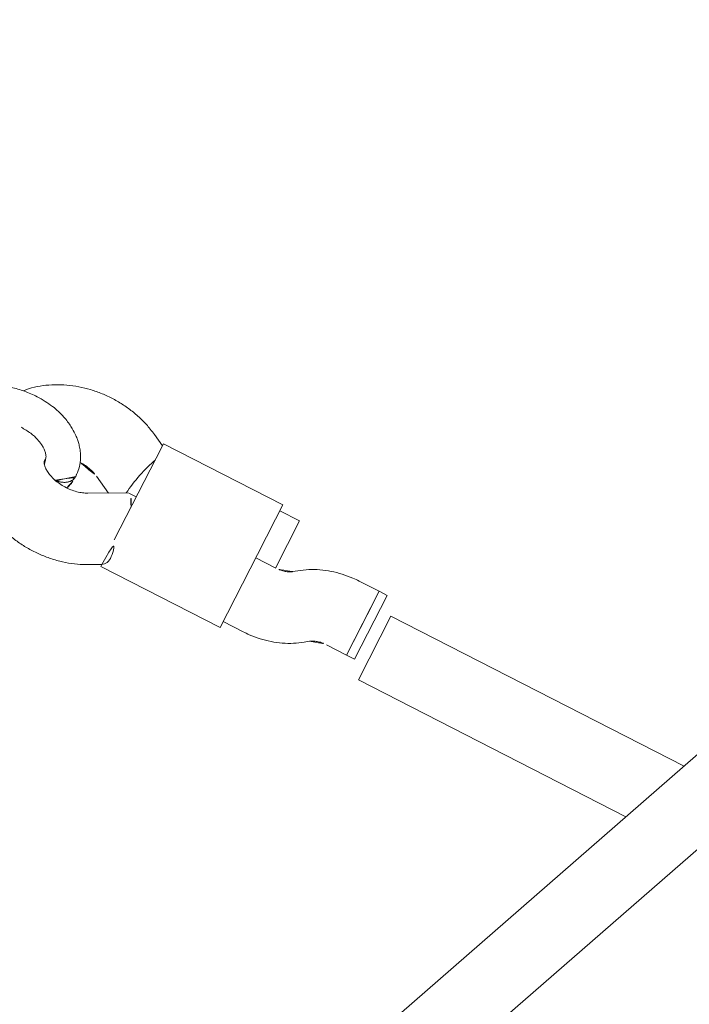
# Model space of a CAD drawing. Extents: x 5459245 to 5462690, y 5971016 to 5972523.
# Tile 129 of 136: x 5462452.135 to 5462452.285, y 5972213.692 to 5972213.912. Entities that reach past the tile are written whole.
import ezdxf

# ---------------------------------------------------------------- set-up
doc = ezdxf.new("R2010")
doc.units = 0
doc.layers.add('A_MAŁA ARCHITEKTURA', color=195, linetype='CONTINUOUS', lineweight=9)

# ---------------------------------------------------------------- blocks, each defined once
blk = doc.blocks.new('A$C43995eb0')
at = {"layer": 'A_MAŁA ARCHITEKTURA', "linetype": 'Continuous'}
for p, q in [((1778.42, -732.02), (1481.63, -612.83)), ((1479.07, -629.05), (1768.35, -745.22)), ((1539.24, -653.21), (1539.24, -726.88)), ((1555.24, -726.88), (1555.24, -659.63)), ((1539.24, -726.88), (1555.24, -726.88)), ((1535.5, -729.77), (1535.5, -731.78)), ((1535.5, -729.77), (1551.5, -729.77)), ((1551.5, -731.78), (1551.5, -729.77)), ((1535.5, -731.78), (1535.5, -736.81)), ((1538.12, -731.78), (1535.5, -731.78)), ((1535.5, -731.78), (1551.5, -731.78)), ((1551.5, -731.78), (1538.12, -731.78)), ((1551.5, -736.81), (1551.5, -731.78)), ((1553.25, -741.51), (1552.54, -740.54)), ((1539.67, -750.05), (1540.39, -751.02)), ((1529.59, -754.78), (1529.59, -759.78)), ((1529.59, -754.78), (1541.42, -754.78)), ((1541.42, -754.75), (1541.42, -759.78)), ((1557.42, -759.78), (1557.42, -754.75)), ((1528.07, -759.78), (1528.07, -789.78)), ((1528.07, -759.78), (1531.66, -759.78)), ((1531.66, -759.78), (1540.53, -759.78)), ((1540.53, -759.78), (1558.94, -759.78)), ((1558.94, -789.78), (1558.94, -759.78)), ((1528.58, -789.78), (1527.17, -792.49)), ((1528.07, -789.78), (1531.66, -789.78)), ((1531.66, -789.78), (1540.53, -789.78)), ((1540.53, -789.78), (1552.24, -789.78)), ((1541.42, -789.78), (1541.42, -791.64)), ((1558.94, -789.78), (1558.42, -789.78)), ((1559.83, -792.49), (1558.43, -789.78)), ((1541.46, -791.8), (1545.62, -799.85)), ((1541.38, -799.85), (1543.5, -795.75)), ((1542.97, -803.99), (1543.5, -803.91)), ((1543.22, -811.77), (1543.35, -811.77)), ((1543.65, -811.77), (1543.36, -811.77)), ((1543.48, -811.64), (1543.82, -811.72)), ((1543.5, -811.59), (1544.15, -811.54))]:
    blk.add_line(p, q, dxfattribs=at)
for centre, major_axis, start_param, end_param in [((1537.59, -789.78), (7.99, -1.95), 4.022614, 5.294944), ((1549.42, -789.78), (7.99, 1.95), 2.260571, 3.190471)]:
    blk.add_ellipse(centre, major_axis=major_axis, ratio=0.200885, start_param=start_param, end_param=end_param, dxfattribs=at)
for points, knots in [([(768.63, -596.05), (771.65, -599.17), (780.31, -608.14), (794.77, -622.76), (812.06, -639.86), (829.56, -656.71), (847.24, -673.32), (865.1, -689.7), (883.15, -705.82), (901.38, -721.7), (919.78, -737.33), (938.36, -752.71), (957.11, -767.84), (976.03, -782.7), (995.11, -797.31), (1014.36, -811.66), (1033.77, -825.75), (1053.33, -839.57), (1073.05, -853.12), (1092.91, -866.4), (1112.93, -879.41), (1133.09, -892.15), (1153.39, -904.61), (1173.83, -916.79), (1194.41, -928.7), (1215.11, -940.32), (1235.95, -951.66), (1256.91, -962.72), (1277.99, -973.49), (1299.2, -983.97), (1320.52, -994.16), (1341.95, -1004.07), (1363.49, -1013.68), (1385.14, -1022.99), (1406.89, -1032.01), (1428.74, -1040.74), (1450.68, -1049.16), (1472.72, -1057.29), (1494.85, -1065.11), (1517.06, -1072.64), (1539.36, -1079.86), (1561.73, -1086.78), (1584.18, -1093.39), (1606.7, -1099.69), (1629.3, -1105.69), (1651.95, -1111.39), (1674.67, -1116.77), (1697.45, -1121.84), (1720.28, -1126.61), (1743.17, -1131.06), (1766.1, -1135.2), (1789.08, -1139.03), (1812.09, -1142.55), (1835.15, -1145.75), (1858.24, -1148.64), (1881.36, -1151.22), (1904.5, -1153.48), (1927.67, -1155.42), (1950.86, -1157.05), (1974.07, -1158.37), (1997.29, -1159.37), (2019.69, -1160.04), (2034.36, -1160.25), (2041.28, -1160.34)], [0, 0, 0, 0, 0.008859, 0.025435, 0.04201, 0.058584, 0.075158, 0.09173, 0.108302, 0.124873, 0.141442, 0.158011, 0.174578, 0.191145, 0.20771, 0.224275, 0.240838, 0.257401, 0.273962, 0.290523, 0.307082, 0.32364, 0.340197, 0.356754, 0.373309, 0.389863, 0.406416, 0.422968, 0.439519, 0.456068, 0.472617, 0.489165, 0.505712, 0.522258, 0.538803, 0.555347, 0.57189, 0.588432, 0.604973, 0.621513, 0.638052, 0.654591, 0.671129, 0.687665, 0.704202, 0.720737, 0.737272, 0.753806, 0.770339, 0.786872, 0.803404, 0.819936, 0.836467, 0.852998, 0.869528, 0.886058, 0.902587, 0.919116, 0.935645, 0.952174, 0.968702, 0.98523, 1, 1, 1, 1]), ([(1535.5, -736.81), (1535.51, -737.32), (1535.54, -738.68), (1535.81, -740.88), (1536.37, -743.38), (1537.21, -745.78), (1538.29, -748.03), (1539.21, -749.38), (1539.67, -750.05)], [0, 0, 0, 0, 0.106138, 0.284489, 0.463699, 0.643749, 0.824422, 1, 1, 1, 1]), ([(1552.54, -740.54), (1552.48, -740.46), (1552.33, -740.25), (1552.04, -739.69), (1551.74, -738.81), (1551.54, -737.82), (1551.51, -737.13), (1551.5, -736.81)], [0, 0, 0, 0, 0.112052, 0.342325, 0.570439, 0.800299, 1, 1, 1, 1]), ([(1557.42, -754.75), (1557.41, -754.24), (1557.38, -752.88), (1557.12, -750.67), (1556.55, -748.18), (1555.71, -745.78), (1554.63, -743.52), (1553.71, -742.17), (1553.25, -741.51)], [0, 0, 0, 0, 0.106138, 0.284489, 0.463699, 0.643749, 0.824422, 1, 1, 1, 1]), ([(1540.39, -751.02), (1540.44, -751.09), (1540.59, -751.31), (1540.88, -751.86), (1541.19, -752.74), (1541.38, -753.74), (1541.41, -754.43), (1541.42, -754.75)], [0, 0, 0, 0, 0.112052, 0.342325, 0.570439, 0.800299, 1, 1, 1, 1]), ([(1558.42, -789.78), (1558.13, -789.45), (1557.55, -788.78), (1555.92, -788.6), (1554.04, -788.91), (1552.77, -789.52), (1552.24, -789.78)], [0, 0, 0, 0, 0.266006, 0.531719, 0.802227, 1, 1, 1, 1]), ([(1527.17, -792.49), (1526.94, -792.97), (1526.32, -794.22), (1525.52, -796.38), (1524.83, -798.97), (1524.4, -801.65), (1524.23, -804.38), (1524.33, -807.12), (1524.68, -809.83), (1525.31, -812.49), (1526.2, -815.05), (1527.34, -817.47), (1528.73, -819.72), (1530.21, -821.63), (1531.32, -822.67), (1531.81, -823.12)], [0, 0, 0, 0, 0.048257, 0.128051, 0.20803, 0.288275, 0.368697, 0.449307, 0.530139, 0.611232, 0.692608, 0.774207, 0.85584, 0.937204, 1, 1, 1, 1]), ([(1544.24, -827.76), (1544.79, -827.73), (1546.1, -827.64), (1548.12, -827.2), (1550.26, -826.44), (1552.29, -825.38), (1554.21, -824.06), (1555.98, -822.48), (1557.59, -820.65), (1559.02, -818.59), (1560.24, -816.34), (1561.24, -813.91), (1562, -811.35), (1562.51, -808.7), (1562.75, -805.98), (1562.74, -803.24), (1562.46, -800.51), (1561.91, -797.84), (1561.12, -795.3), (1560.37, -793.54), (1559.91, -792.65), (1559.83, -792.49)], [0, 0, 0, 0, 0.0388589, 0.0913909, 0.1438973, 0.1966979, 0.2500561, 0.304165, 0.3591196, 0.4149025, 0.4713968, 0.5284279, 0.5858183, 0.6434321, 0.7011813, 0.7590592, 0.8170907, 0.8752998, 0.9337109, 0.9885093, 1, 1, 1, 1]), ([(1540.28, -804.52), (1540.3, -804.05), (1540.35, -803.09), (1540.64, -801.73), (1541, -800.63), (1541.28, -800.07), (1541.38, -799.85)], [0, 0, 0, 0, 0.270212, 0.547531, 0.82299, 1, 1, 1, 1]), ([(1545.62, -799.85), (1545.7, -800.01), (1545.95, -800.51), (1546.31, -801.5), (1546.61, -802.84), (1546.75, -804.29), (1546.72, -805.76), (1546.52, -807.19), (1546.17, -808.49), (1545.7, -809.62), (1545.16, -810.52), (1544.63, -811.16), (1544.17, -811.55), (1543.84, -811.74), (1543.69, -811.77), (1543.66, -811.77), (1543.65, -811.77)], [0, 0, 0, 0, 0.03453, 0.107109, 0.180141, 0.253635, 0.327423, 0.401175, 0.474508, 0.547339, 0.619971, 0.693159, 0.768266, 0.847909, 0.936754, 1, 1, 1, 1]), ([(1543.51, -803.94), (1542.89, -803.97), (1541.63, -804.01), (1539.9, -804.58), (1538.45, -805.32), (1537.34, -806.1), (1536.52, -806.82), (1535.81, -807.54), (1534.98, -808.53), (1533.92, -810.1), (1532.76, -812.53), (1531.78, -815.82), (1531.64, -818.37), (1531.56, -819.73)], [0, 0, 0, 0, 0.093418, 0.189263, 0.268764, 0.330082, 0.382249, 0.423625, 0.473706, 0.564783, 0.683319, 0.831396, 1, 1, 1, 1]), ([(1543.5, -803.91), (1543.82, -803.96), (1544.47, -804.04), (1545.33, -804.71), (1545.97, -805.69), (1546.33, -806.78), (1546.33, -807.51), (1546.33, -807.8)], [0, 0, 0, 0, 0.214054, 0.428109, 0.642154, 0.856175, 1, 1, 1, 1]), ([(1546.36, -807.69), (1546.32, -807.27), (1546.25, -806.42), (1545.75, -805.28), (1545.02, -804.42), (1544.22, -803.97), (1543.7, -803.93), (1543.5, -803.91)], [0, 0, 0, 0, 0.210175, 0.4279601, 0.6457808, 0.8636328, 1, 1, 1, 1]), ([(1546.72, -804.52), (1546.27, -804.36), (1545.22, -803.98), (1544.12, -803.96), (1543.5, -803.94)], [0, 0, 0, 0, 0.431757, 1, 1, 1, 1]), ([(1564.16, -948.04), (1558.73, -946.25), (1546.18, -942.13), (1526.6, -935.3), (1505.39, -927.62), (1484.28, -919.63), (1463.27, -911.35), (1442.35, -902.77), (1421.53, -893.89), (1400.81, -884.72), (1380.21, -875.26), (1359.71, -865.5), (1339.33, -855.46), (1319.07, -845.13), (1298.93, -834.52), (1278.92, -823.61), (1262.16, -814.24), (1252.13, -808.39), (1248.67, -806.38)], [0, 0, 0, 0, 0.049787, 0.115236, 0.180681, 0.246123, 0.31156, 0.376992, 0.44242, 0.507844, 0.573263, 0.638677, 0.704087, 0.769492, 0.834892, 0.900288, 0.965678, 1, 1, 1, 1]), ([(1539.29, -819.83), (1539.33, -818.97), (1539.41, -817.38), (1539.97, -815.42), (1540.56, -814.11), (1541.09, -813.28), (1541.56, -812.7), (1542.1, -812.18), (1542.79, -811.73), (1543.27, -811.67), (1543.53, -811.64)], [0, 0, 0, 0, 0.179982, 0.332666, 0.450221, 0.529838, 0.59169, 0.693337, 0.832545, 1, 1, 1, 1]), ([(1544.28, -811.44), (1544.12, -811.52), (1543.87, -811.66), (1543.61, -811.61), (1543.51, -811.59)], [0, 0, 0, 0, 0.626483, 1, 1, 1, 1]), ([(1531.56, -819.73), (1531.59, -820.78), (1531.66, -822.88), (1532.12, -824.89), (1532.35, -825.89)], [0, 0, 0, 0, 0.499193, 1, 1, 1, 1])]:
    blk.add_open_spline(points, degree=3, knots=knots, dxfattribs=at)

msp = doc.modelspace()

# ---------------------------------------------------------------- block references
at = {"layer": 'A_MAŁA ARCHITEKTURA', "xscale": 0.001, "yscale": 0.001, "zscale": 0.001, "rotation": 242.9301705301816}
msp.add_blockref('A$C43995eb0', (5462453.5658, 5972214.81866), dxfattribs=at)

doc.saveas('drawing.dxf')
